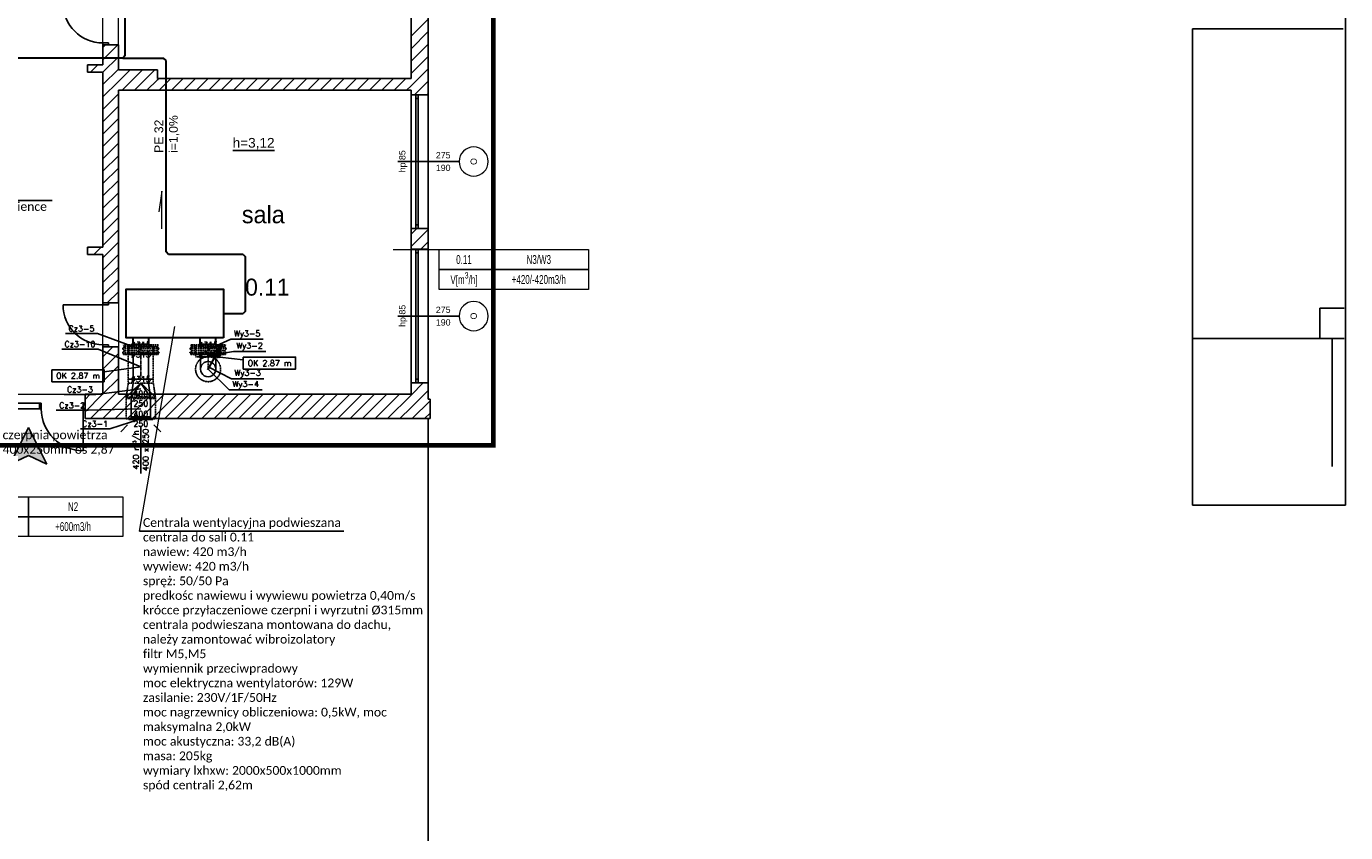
# Model space of a CAD drawing. Header units: millimetres. Extents: x -40063 to 512011, y 350190 to 687060.
# Tile 202 of 256: x 170177 to 197327, y 615259 to 631849. Entities that reach past the tile are written whole.
import ezdxf

# ---------------------------------------------------------------- set-up
doc = ezdxf.new("R2010")
doc.units = ezdxf.units.MM
doc.linetypes.add('DASHDOT', pattern=[1, 0.5, -0.25, 0, -0.25])
doc.linetypes.add('DASHED', pattern=[0.75, 0.5, -0.25])
doc.layers.get('0').update_dxf_attribs({"color": 8})
for name, color, linetype in [('2D - Ogólne', 8, 'Continuous'), ('Elementy Modelu - Strefy', 8, 'Continuous'), ('FLUID-Cz3', 7, 'Continuous'), ('FLUID-Cz3-120-ARRGR', 7, 'Continuous'), ('FLUID-Cz3-120-DIM', 7, 'Continuous'), ('FLUID-Cz3-120-INF', 7, 'Continuous'), ('FLUID-Cz3-120-NUM', 7, 'Continuous'), ('FLUID-Cz3-INS', 7, 'Continuous'), ('FLUID-Cz3-SYM', 7, 'Continuous'), ('FLUID-N1', 7, 'Continuous'), ('FLUID-Wy3', 7, 'Continuous'), ('FLUID-Wy3-120-DIM', 7, 'Continuous'), ('FLUID-Wy3-120-INF', 7, 'Continuous'), ('FLUID-Wy3-120-NUM', 7, 'Continuous'), ('FLUID-Wy3-INS', 7, 'Continuous'), ('FLUID-Wy3-SYM', 7, 'Continuous'), ('IS_WM_OPIS', 7, 'Continuous'), ('J_opis pomieszczeń', 8, 'Continuous'), ('Konstrukcja - Ściany zew', 8, 'Continuous'), ('Opisy - Teksty', 8, 'Continuous'), ('X_ref', 8, 'Continuous')]:
    doc.layers.add(name, color=color, linetype=linetype)
for name, color, linetype, lineweight in [('_IS_WM_OPIS', 7, 'Continuous', 9), ('FLUID-BILANSE', 150, 'Continuous', 18), ('J_centrala podwieszna', 3, 'Continuous', 30), ('J_opis srednicy', 7, 'Continuous', 30), ('J_skropliny', 24, 'Continuous', 30), ('J_zakres opracowania', 226, 'DASHDOT', 30)]:
    doc.layers.add(name, color=color, linetype=linetype, lineweight=lineweight)
doc.styles.add('ARIAL NARROW', font='ARIALN.TTF', dxfattribs={"width": 0.8})
doc.styles.add('FDBES', font='simplex.shx')
doc.styles.add('GENERATED_STYLE_1', font='arial.ttf')
doc.styles.add('GENERATED_STYLE_2', font='txt')
doc.styles.get("Standard").update_dxf_attribs({"font": 'arial.ttf'})
doc.dimstyles.new('FDBES', dxfattribs={"dimscale": 50, "dimtxt": 4, "dimasz": 2.5, "dimexe": 0.8, "dimexo": 2, "dimgap": 1, "dimtad": 1, "dimdsep": 46, "dimtxsty": 'FDBES', "dimcen": 2.5, "dimclrd": 4, "dimclre": 5, "dimadec": 0, "dimazin": 0, "dimtfac": 1, "dimtmove": 0, "dimatfit": 3, "dimfxl": 1, "dimarcsym": 0})

# ---------------------------------------------------------------- blocks, each defined once
blk = doc.blocks.new('ghfgdf')
at = {"layer": 'J_centrala podwieszna'}
for p, q in [((148260, 451700), (148260, 451840)), ((148260, 451840), (148575, 451840)), ((148575, 451840), (148575, 451700)), ((149640, 451700), (149640, 451840)), ((149640, 451840), (149955, 451840)), ((149955, 451840), (149955, 451700))]:
    blk.add_line(p, q, dxfattribs=at)
blk.add_lwpolyline([(148100, 451700), (150100, 451700), (150100, 450700), (148100, 450700)], close=True, dxfattribs=at)
blk = doc.blocks.new('fgdfxf')
at = {"layer": 'J_opis srednicy'}
for p, q in [((13318.2, 246.6), (13346.1, 297.5)), ((13346.1, 297.5), (13326.1, 278.2)), ((13326.1, 278.2), (13335, 277.2)), ((13340.1, 270.3), (13334.6, 277.4)), ((13346.1, 297.5), (13340.1, 270.3))]:
    blk.add_line(p, q, dxfattribs=at)
blk = doc.blocks.new('*U14734')
at = {"color": 4, "linetype": 'Continuous', "lineweight": -2}
for p, q in [((-254, 158), (-254, 0)), ((-254, 0), (-254, -158))]:
    blk.add_line(p, q, dxfattribs=at)
at = {"color": 0, "linetype": 'ByBlock', "lineweight": -2}
for p, q in [((253, 158), (-254, 158)), ((253, -158), (-254, -158))]:
    blk.add_line(p, q, dxfattribs=at)
at = {"color": 4, "linetype": 'Continuous', "lineweight": -3}
for p, q in [((253, 0), (253, 158)), ((253, -158), (253, 0))]:
    blk.add_line(p, q, dxfattribs=at)
at = {"layer": 'FLUID-Cz3-INS', "color": 4, "linetype": 'DASHED', "lineweight": -3}
for p, q in [((-254, 258), (-254, 158)), ((253, 258), (-254, 258)), ((-254, -158), (-254, -258)), ((253, -258), (-254, -258))]:
    blk.add_line(p, q, dxfattribs=at)
at = {"layer": 'FLUID-Cz3-SYM', "color": 4, "linetype": 'DASHDOT', "lineweight": -3}
for p in [(-254, 0), (253, 0)]:
    blk.add_line(p, (253, 0), dxfattribs=at)
blk = doc.blocks.new('*U14726')
at = {"color": 0, "linetype": 'ByBlock', "lineweight": -2}
for p, q in [((-200, 200), (-170, 200)), ((200, 158), (120, 158)), ((-200, -200), (-170, -200)), ((200, -158), (120, -158))]:
    blk.add_line(p, q, dxfattribs=at)
at = {"color": 4, "linetype": 'Continuous', "lineweight": -3}
for p, q in [((-170, 200), (120, 0)), ((120, 158), (-170, 200)), ((120, 0), (-170, -200)), ((-170, -200), (120, -158))]:
    blk.add_line(p, q, dxfattribs=at)
at = {"color": 4, "linetype": 'Continuous', "lineweight": -2}
for p, q in [((200, 0), (200, 158)), ((200, -158), (200, 0))]:
    blk.add_line(p, q, dxfattribs=at)
at = {"layer": 'FLUID-Cz3-INS', "color": 4, "linetype": 'DASHED', "lineweight": -3}
for p, q in [((-200, 300), (-200, -300)), ((-170, 300), (-200, 300)), ((-170, 300), (120, 0)), ((120, 258), (-170, 300)), ((-170, -300), (-170, 300)), ((120, 0), (-170, -300)), ((120, 258), (120, 29)), ((200, 258), (120, 258)), ((120, 29), (120, 0)), ((120, 0), (120, -258)), ((200, 158), (200, 258)), ((-170, -300), (120, -258)), ((200, -258), (120, -258)), ((200, -258), (200, -158)), ((-200, -300), (-170, -300))]:
    blk.add_line(p, q, dxfattribs=at)
blk = doc.blocks.new('*U14733')
at = {"color": 0, "linetype": 'ByBlock', "lineweight": -2}
for p, q in [((209, 200), (-209, 200)), ((-209, -200), (209, -200))]:
    blk.add_line(p, q, dxfattribs=at)
at = {"layer": 'FLUID-Cz3-INS', "color": 4, "linetype": 'DASHED', "lineweight": -3}
for p, q in [((-209, 300), (209, 300)), ((-209, -300), (-209, 300)), ((209, -300), (209, 300)), ((209, -300), (-209, -300))]:
    blk.add_line(p, q, dxfattribs=at)
blk = doc.blocks.new('*U14720')
at = {"color": 0, "linetype": 'ByBlock', "lineweight": -2}
for p, q in [((-15, -245), (-15, 245)), ((0, 200), (40, 200)), ((40, -200), (40, 200)), ((0, -200), (40, -200))]:
    blk.add_line(p, q, dxfattribs=at)
at = {"color": 4, "linetype": 'Continuous', "lineweight": -3}
blk.add_line((-15, -200), (-15, 200), dxfattribs=at)
blk = doc.blocks.new('*U14731')
at = {"color": 0, "linetype": 'ByBlock', "lineweight": -2}
for p, q in [((-60, 277), (-80, 258)), ((-20, 237), (-60, 277)), ((20, 277), (-20, 237)), ((60, 237), (20, 277)), ((-80, 258), (-100, 258)), ((80, 258), (60, 237)), ((100, 258), (80, 258)), ((-80, -258), (-100, -258)), ((-80, -258), (-60, -278)), ((-60, -278), (-20, -238)), ((-20, -238), (20, -278)), ((20, -278), (60, -238)), ((60, -238), (80, -258)), ((100, -258), (80, -258))]:
    blk.add_line(p, q, dxfattribs=at)
at = {"color": 4, "linetype": 'Continuous', "lineweight": -2}
for p, q in [((-100, 258), (-100, 0)), ((-100, 0), (-100, -258))]:
    blk.add_line(p, q, dxfattribs=at)
at = {"layer": 'FLUID-Cz3-INS', "color": 4, "linetype": 'DASHED', "lineweight": -3}
for p, q in [((-100, 358), (-100, 258)), ((-80, 358), (-100, 358)), ((-60, 377), (-80, 358)), ((-80, 0), (-80, 358)), ((-60, 0), (-60, 377)), ((-20, 337), (-60, 377)), ((20, 377), (-20, 337)), ((-20, 0), (-20, 337)), ((20, 0), (20, 377)), ((60, 337), (20, 377)), ((80, 358), (60, 337)), ((60, 0), (60, 337)), ((80, 0), (80, 358)), ((100, 358), (80, 358)), ((100, 0), (100, 358)), ((-80, -358), (-80, 0)), ((-60, -378), (-60, 0)), ((-20, -338), (-20, 0)), ((20, -378), (20, 0)), ((60, -338), (60, 0)), ((80, -358), (80, 0)), ((100, -358), (100, 0)), ((-100, -258), (-100, -358)), ((-80, -358), (-100, -358)), ((-60, -378), (-80, -358)), ((-60, -378), (-20, -338)), ((-20, -338), (20, -378)), ((20, -378), (60, -338)), ((80, -358), (60, -338)), ((100, -358), (80, -358))]:
    blk.add_line(p, q, dxfattribs=at)
at = {"layer": 'FLUID-Cz3-SYM', "color": 4, "linetype": 'DASHDOT', "lineweight": -3}
for q in [(100, 0), (100, 0), (-100, 0), (-100, 0)]:
    blk.add_line((-100, 0), q, dxfattribs=at)
blk = doc.blocks.new('*U14729')
at = {"color": 6, "linetype": 'Continuous', "lineweight": -2}
for p, q in [((-25, 158), (-25, 53)), ((-25, 53), (-25, 0)), ((-25, 53), (-25, 53)), ((-25, 0), (-25, -53)), ((-25, -53), (-25, -158)), ((-25, -53), (-25, -53))]:
    blk.add_line(p, q, dxfattribs=at)
at = {"color": 0, "linetype": 'ByBlock', "lineweight": -2}
for p, q in [((25, 158), (-25, 158)), ((25, -158), (-25, -158))]:
    blk.add_line(p, q, dxfattribs=at)
at = {"color": 6, "linetype": 'Continuous', "lineweight": -3}
for p, q in [((25, 0), (25, 158)), ((25, -158), (25, 0))]:
    blk.add_line(p, q, dxfattribs=at)
at = {"layer": 'FLUID-Wy3-INS', "color": 6, "linetype": 'DASHED', "lineweight": -3}
for p, q in [((-25, 258), (-25, 158)), ((25, 258), (-25, 258)), ((-25, -158), (-25, -258)), ((25, -258), (-25, -258))]:
    blk.add_line(p, q, dxfattribs=at)
at = {"layer": 'FLUID-Wy3-SYM', "color": 6, "linetype": 'DASHDOT', "lineweight": -3}
blk.add_line((-25, 0), (25, 0), dxfattribs=at)
blk = doc.blocks.new('*U14728')
at = {"color": 0, "linetype": 'ByBlock', "lineweight": -2}
for p, q in [((-60, 277), (-80, 257)), ((-20, 237), (-60, 277)), ((20, 277), (-20, 237)), ((60, 237), (20, 277)), ((-80, 257), (-100, 257)), ((80, 257), (60, 237)), ((100, 257), (80, 257)), ((-80, -258), (-100, -258)), ((-80, -258), (-60, -278)), ((-60, -278), (-20, -238)), ((-20, -238), (20, -278)), ((20, -278), (60, -238)), ((60, -238), (80, -258)), ((100, -258), (80, -258))]:
    blk.add_line(p, q, dxfattribs=at)
at = {"color": 6, "linetype": 'Continuous', "lineweight": -2}
for p, q in [((-100, 257), (-100, 0)), ((-100, 0), (-100, -258))]:
    blk.add_line(p, q, dxfattribs=at)
at = {"layer": 'FLUID-Wy3-INS', "color": 6, "linetype": 'DASHED', "lineweight": -3}
for p, q in [((-100, 357), (-100, 257)), ((-80, 357), (-100, 357)), ((-60, 377), (-80, 357)), ((-80, 0), (-80, 357)), ((-60, 0), (-60, 377)), ((-20, 337), (-60, 377)), ((20, 377), (-20, 337)), ((-20, 0), (-20, 337)), ((20, 0), (20, 377)), ((60, 337), (20, 377)), ((80, 357), (60, 337)), ((60, 0), (60, 337)), ((80, 0), (80, 357)), ((100, 357), (80, 357)), ((100, 0), (100, 357)), ((-80, -358), (-80, 0)), ((-60, -378), (-60, 0)), ((-20, -338), (-20, 0)), ((20, -378), (20, 0)), ((60, -338), (60, 0)), ((80, -358), (80, 0)), ((100, -358), (100, 0)), ((-100, -258), (-100, -358)), ((-80, -358), (-100, -358)), ((-60, -378), (-80, -358)), ((-60, -378), (-20, -338)), ((-20, -338), (20, -378)), ((20, -378), (60, -338)), ((80, -358), (60, -338)), ((100, -358), (80, -358))]:
    blk.add_line(p, q, dxfattribs=at)
at = {"layer": 'FLUID-Wy3-SYM', "color": 6, "linetype": 'DASHDOT', "lineweight": -3}
blk.add_line((-100, 0), (100, 0), dxfattribs=at)
blk.add_line((-100, 0), (100, 0), dxfattribs=at)
blk = doc.blocks.new('*U14719')
at = {"color": 0, "linetype": 'ByBlock', "lineweight": -2}
for p, q in [((0, 47, 158), (0, -205, 158)), ((0, -205, -158), (0, 47, -158))]:
    blk.add_line(p, q, dxfattribs=at)
at = {"color": 6, "linetype": 'Continuous', "lineweight": -2}
for p, q in [((0, -205, 53), (0, -205)), ((0, -205), (0, -205, -53))]:
    blk.add_line(p, q, dxfattribs=at)
at = {"color": 6, "linetype": 'Continuous', "lineweight": -3}
for p, q in [((0, -205, 158), (0, -205, 53)), ((0, -205, -53), (0, -205, -158))]:
    blk.add_line(p, q, dxfattribs=at)
at = {"color": 6, "linetype": 'Continuous', "lineweight": -2, "extrusion": (-1, -1.47313e-13, 1.6978e-31)}
for major_axis in [(0, -158), (0, 158)]:
    blk.add_ellipse((0, 47), major_axis=major_axis, ratio=1, start_param=0, end_param=3.141593, dxfattribs=at)
at = {"layer": 'FLUID-Wy3-SYM', "color": 6, "linetype": 'DASHDOT', "lineweight": -3}
blk.add_line((0, -205), (0, 47), dxfattribs=at)
blk = doc.blocks.new('*U14727')
at = {"color": 6, "linetype": 'Continuous', "lineweight": -3, "extrusion": (1, -7.54747e-49, -6.12323e-17)}
for major_axis in [(0, 0, -158), (0, 0, 158)]:
    blk.add_ellipse((0, 0), major_axis=major_axis, ratio=1, start_param=0, end_param=3.141593, dxfattribs=at)
at = {"color": 6, "linetype": 'Continuous', "lineweight": -2, "extrusion": (-1, 9.04976e-29, 6.12323e-17)}
blk.add_ellipse((0, 0), major_axis=(0, 0, 158), ratio=1, start_param=0, end_param=3.141593, dxfattribs=at)
at = {"color": 6, "linetype": 'Continuous', "lineweight": -2, "extrusion": (-1, -9.04976e-29, 6.12323e-17)}
blk.add_ellipse((0, 0), major_axis=(0, 0, -158), ratio=1, start_param=0, end_param=3.141593, dxfattribs=at)
at = {"layer": 'FLUID-Wy3-INS', "color": 6, "linetype": 'DASHED', "lineweight": -3, "extrusion": (-1, 5.53039e-29, 6.12323e-17)}
blk.add_ellipse((0, 0), major_axis=(0, 0, 258), ratio=1, start_param=0, end_param=3.141593, dxfattribs=at)
at = {"layer": 'FLUID-Wy3-INS', "color": 6, "linetype": 'DASHED', "lineweight": -3, "extrusion": (-1, -5.53529e-29, 6.12323e-17)}
blk.add_ellipse((0, 0), major_axis=(0, 0, -258), ratio=1, start_param=0, end_param=3.141593, dxfattribs=at)
blk = doc.blocks.new('fdgdfg')
at = {"layer": '2D - Ogólne', "linetype": 'Continuous'}
blk.add_line((-165240, 456120), (-165240, 467381), dxfattribs=at)
at = {"layer": 'Elementy Modelu - Strefy', "linetype": 'Continuous', "lineweight": 0}
for p, q in [((-171610, 474570), (-171610, 483130)), ((-165590, 483130), (-165590, 474390)), ((-171930, 474670), (-171930, 477020)), ((-172250, 474520), (-172250, 474670)), ((-172250, 474670), (-171930, 474670)), ((-170810, 474570), (-171610, 474570)), ((-170810, 474390), (-170810, 474570)), ((-171930, 474520), (-172250, 474520)), ((-171930, 470920), (-171930, 474520)), ((-165590, 474390), (-170810, 474390)), ((-171610, 474150), (-171610, 467890)), ((-165590, 474150), (-171610, 474150)), ((-165590, 467890), (-165590, 474150)), ((-172250, 470770), (-172250, 470920)), ((-172250, 470920), (-171930, 470920)), ((-171930, 470770), (-172250, 470770)), ((-171930, 467890), (-171930, 470770)), ((-177160, 467890), (-171930, 467890)), ((-171610, 467890), (-165590, 467890))]:
    blk.add_line(p, q, dxfattribs=at)
at = {"layer": 'Konstrukcja - Ściany zew', "linetype": 'Continuous'}
for p, q in [((-165590, 475795), (-165590, 474390)), ((-165240, 474055), (-165240, 475795)), ((-165590, 475258), (-165240, 475608)), ((-171815, 475121), (-171930, 475121)), ((-171930, 475121), (-171930, 475081)), ((-171815, 475081), (-171815, 475121)), ((-165590, 475003), (-165240, 475353)), ((-171930, 475027), (-171877, 475081)), ((-171930, 474772), (-171622, 475081)), ((-171930, 475081), (-171930, 475044)), ((-171930, 475081), (-171815, 475081)), ((-171930, 475081), (-171930, 474670)), ((-171930, 475081), (-171815, 475081)), ((-171930, 475081), (-171815, 475081)), ((-171930, 475081), (-171930, 475044)), ((-171815, 475081), (-171610, 475081)), ((-171815, 475081), (-171610, 475081)), ((-171610, 475081), (-171610, 475044)), ((-171610, 474570), (-171610, 475081)), ((-171610, 475081), (-171610, 475044)), ((-165590, 474748), (-165240, 475098)), ((-165590, 474494), (-165240, 474844)), ((-171930, 474670), (-172250, 474670)), ((-172250, 474670), (-172250, 474520)), ((-172183, 474520), (-172033, 474670)), ((-171930, 474518), (-171610, 474838)), ((-171930, 474263), (-171610, 474583)), ((-171610, 474329), (-171369, 474570)), ((-170810, 474570), (-171610, 474570)), ((-171534, 474150), (-171114, 474570)), ((-171280, 474150), (-170860, 474570)), ((-170810, 474390), (-170810, 474570)), ((-165590, 474239), (-165240, 474589)), ((-172250, 474520), (-171930, 474520)), ((-171930, 474520), (-171930, 470920)), ((-171930, 474009), (-171610, 474329)), ((-171025, 474150), (-170810, 474365)), ((-170810, 474365), (-170785, 474390)), ((-165590, 474390), (-170810, 474390)), ((-170771, 474150), (-170531, 474390)), ((-170516, 474150), (-170276, 474390)), ((-170262, 474150), (-170022, 474390)), ((-170007, 474150), (-169767, 474390)), ((-169753, 474150), (-169513, 474390)), ((-169498, 474150), (-169258, 474390)), ((-169243, 474150), (-169003, 474390)), ((-168989, 474150), (-168749, 474390)), ((-168734, 474150), (-168494, 474390)), ((-168480, 474150), (-168240, 474390)), ((-168225, 474150), (-167985, 474390)), ((-167971, 474150), (-167731, 474390)), ((-167716, 474150), (-167476, 474390)), ((-167462, 474150), (-167222, 474390)), ((-167207, 474150), (-166967, 474390)), ((-166952, 474150), (-166712, 474390)), ((-166698, 474150), (-166458, 474390)), ((-166443, 474150), (-166203, 474390)), ((-166189, 474150), (-165949, 474390)), ((-165934, 474150), (-165694, 474390)), ((-165520, 474055), (-165240, 474335)), ((-171930, 473754), (-171610, 474074)), ((-171610, 469770), (-171610, 474150)), ((-171610, 474150), (-170810, 474150)), ((-170810, 474150), (-165590, 474150)), ((-165680, 474150), (-165590, 474239)), ((-165590, 474150), (-165590, 474055)), ((-165490, 474055), (-165590, 474055)), ((-165440, 474055), (-165490, 474055)), ((-165240, 474055), (-165440, 474055)), ((-165266, 474055), (-165240, 474080)), ((-171930, 473500), (-171610, 473820)), ((-171930, 473245), (-171610, 473565)), ((-171930, 472990), (-171610, 473310)), ((-171930, 472736), (-171610, 473056)), ((-171930, 472481), (-171610, 472801)), ((-164600, 472680), (-165859, 472680)), ((-171930, 472227), (-171610, 472547)), ((-171930, 471972), (-171610, 472292)), ((-171930, 471718), (-171610, 472038)), ((-171930, 471463), (-171610, 471783)), ((-171930, 471209), (-171610, 471529)), ((-171930, 470954), (-171610, 471274)), ((-165590, 471185), (-165470, 471305)), ((-165490, 471305), (-165590, 471305)), ((-165590, 471305), (-165590, 470875)), ((-165590, 470930), (-165240, 471280)), ((-165440, 471305), (-165490, 471305)), ((-165240, 471305), (-165440, 471305)), ((-165240, 470875), (-165240, 471305)), ((-172250, 470889), (-172219, 470920)), ((-171930, 470920), (-172250, 470920)), ((-172250, 470920), (-172250, 470770)), ((-172250, 470770), (-171930, 470770)), ((-172114, 470770), (-171964, 470920)), ((-171930, 470699), (-171610, 471019)), ((-171930, 470770), (-171930, 469770)), ((-165490, 470875), (-165590, 470875)), ((-165590, 470875), (-165590, 468125)), ((-165440, 470875), (-165490, 470875)), ((-165490, 470875), (-165490, 470800)), ((-165440, 470875), (-165490, 470875)), ((-165490, 470800), (-165440, 470800)), ((-165490, 470800), (-165490, 468200)), ((-165240, 470875), (-165440, 470875)), ((-165440, 470800), (-165440, 470875)), ((-165440, 468200), (-165440, 470800)), ((-165391, 470875), (-165240, 471025)), ((-165240, 470875), (-165240, 468125)), ((-171930, 470445), (-171610, 470765)), ((-171930, 470190), (-171610, 470510)), ((-171930, 469936), (-171610, 470256)), ((-171842, 469770), (-171610, 470001)), ((-171930, 469730), (-172750, 469730)), ((-171930, 469770), (-171930, 469807)), ((-171930, 469770), (-171930, 469807)), ((-171930, 469770), (-171815, 469770)), ((-171930, 469770), (-171930, 469730)), ((-171815, 469770), (-171930, 469770)), ((-171930, 469770), (-171815, 469770)), ((-171930, 469730), (-171815, 469730)), ((-171815, 469770), (-171610, 469770)), ((-171815, 469730), (-171815, 469770)), ((-171815, 469770), (-171610, 469770)), ((-171610, 469770), (-171610, 469807)), ((-171610, 469770), (-171610, 469807)), ((-164600, 469500), (-165859, 469500)), ((-171815, 468910), (-171930, 468910)), ((-171930, 468910), (-171930, 468870)), ((-171930, 468663), (-171723, 468870)), ((-171930, 468870), (-171930, 468833)), ((-171930, 468870), (-171815, 468870)), ((-171930, 468870), (-171930, 467890)), ((-171930, 468870), (-171815, 468870)), ((-171930, 468870), (-171815, 468870)), ((-171930, 468870), (-171930, 468833)), ((-171815, 468870), (-171815, 468910)), ((-171815, 468870), (-171610, 468870)), ((-171815, 468870), (-171610, 468870)), ((-171610, 468870), (-171610, 468833)), ((-171610, 467890), (-171610, 468870)), ((-171610, 468870), (-171610, 468833)), ((-171930, 468408), (-171610, 468728)), ((-171930, 468154), (-171610, 468474)), ((-171930, 467899), (-171610, 468219)), ((-165590, 467875), (-165341, 468125)), ((-165490, 468125), (-165590, 468125)), ((-165590, 468125), (-165590, 467890)), ((-165440, 468200), (-165490, 468200)), ((-165490, 468200), (-165490, 468125)), ((-165440, 468125), (-165490, 468125)), ((-165440, 468125), (-165490, 468125)), ((-165440, 468125), (-165440, 468200)), ((-165240, 468125), (-165440, 468125)), ((-165240, 467790), (-165240, 468125)), ((-172298, 467786), (-172194, 467890)), ((-172298, 467531), (-171940, 467890)), ((-172298, 467890), (-172261, 467890)), ((-172298, 467705), (-172298, 467890)), ((-171930, 467890), (-172298, 467890)), ((-172298, 467705), (-172298, 467890)), ((-172298, 467890), (-172261, 467890)), ((-172185, 467390), (-171685, 467890)), ((-171931, 467390), (-171431, 467890)), ((-171685, 467890), (-171610, 467965)), ((-171676, 467390), (-171176, 467890)), ((-165590, 467890), (-171610, 467890)), ((-171421, 467390), (-170921, 467890)), ((-171167, 467390), (-170667, 467890)), ((-170912, 467390), (-170412, 467890)), ((-170658, 467390), (-170158, 467890)), ((-170403, 467390), (-169903, 467890)), ((-170149, 467390), (-169649, 467890)), ((-169894, 467390), (-169394, 467890)), ((-169640, 467390), (-169140, 467890)), ((-169385, 467390), (-168885, 467890)), ((-169130, 467390), (-168630, 467890)), ((-168876, 467390), (-168376, 467890)), ((-168621, 467390), (-168121, 467890)), ((-168367, 467390), (-167867, 467890)), ((-168112, 467390), (-167612, 467890)), ((-167858, 467390), (-167358, 467890)), ((-167603, 467390), (-167103, 467890)), ((-167348, 467390), (-166848, 467890)), ((-167094, 467390), (-166594, 467890)), ((-166839, 467390), (-166339, 467890)), ((-166585, 467390), (-166085, 467890)), ((-166330, 467390), (-165830, 467890)), ((-166076, 467390), (-165590, 467875)), ((-165590, 467621), (-165240, 467971)), ((-165199, 467790), (-165240, 467790)), ((-165199, 467390), (-165199, 467790)), ((-173758, 467705), (-173238, 467705)), ((-173238, 467590), (-173758, 467590)), ((-173238, 467705), (-173238, 467590)), ((-173238, 467705), (-173198, 467705)), ((-173238, 467590), (-173238, 467705)), ((-173198, 467590), (-173238, 467590)), ((-173198, 467705), (-173198, 467590)), ((-172338, 467590), (-172338, 467705)), ((-172338, 467705), (-172298, 467705)), ((-172298, 467590), (-172338, 467590)), ((-172338, 467590), (-172338, 466730)), ((-172298, 467590), (-172298, 467705)), ((-172298, 467705), (-172298, 467590)), ((-172298, 467590), (-172298, 467705)), ((-172298, 467390), (-172298, 467590)), ((-172298, 467390), (-172298, 467590)), ((-172298, 467390), (-172298, 467590)), ((-165821, 467390), (-165590, 467621)), ((-165567, 467390), (-165199, 467758)), ((-172298, 467390), (-172261, 467390)), ((-172298, 467390), (-165590, 467390)), ((-172298, 467390), (-172261, 467390)), ((-165590, 467390), (-165199, 467390)), ((-165312, 467390), (-165199, 467503)), ((-173836, 466455), (-173461, 467205)), ((-173461, 467205), (-173087, 466455)), ((-173461, 466631), (-173836, 466455)), ((-173087, 466455), (-173461, 466631))]:
    blk.add_line(p, q, dxfattribs=at)
at = {"layer": 'Konstrukcja - Ściany zew', "color": 7, "linetype": 'Continuous'}
for p, q in [((-165590, 471305), (-165590, 474055)), ((-165490, 473980), (-165490, 474055)), ((-165440, 474055), (-165490, 474055)), ((-165440, 474055), (-165440, 473980)), ((-165240, 471305), (-165240, 474055)), ((-165440, 473980), (-165490, 473980)), ((-165490, 471380), (-165490, 473980)), ((-165440, 473980), (-165440, 471380)), ((-165490, 471305), (-165490, 471380)), ((-165490, 471380), (-165440, 471380)), ((-165440, 471380), (-165440, 471305)), ((-165440, 471305), (-165490, 471305))]:
    blk.add_line(p, q, dxfattribs=at)
at = {"layer": 'Konstrukcja - Ściany zew', "linetype": 'Continuous'}
for centre, radius in [((-171930, 475941), 820), ((-171930, 469730), 820), ((-172338, 467590), 860)]:
    blk.add_arc(centre, radius, 180, 270, dxfattribs=at)
at = {"layer": 'Konstrukcja - Ściany zew', "color": 251, "linetype": 'Continuous', "lineweight": 13}
for centre, start, end in [((-164300, 472680), 90, 270), ((-164300, 472680), 270, 90), ((-164300, 469500), 90, 270), ((-164300, 469500), 270, 90)]:
    blk.add_arc(centre, 300, start, end, dxfattribs=at)
at = {"layer": 'Konstrukcja - Ściany zew', "linetype": 'Continuous', "lineweight": 13, "extrusion": (0, 0, -1)}
for points in [[(173461, 466631), (173461, 467205), (173836, 466455)], [(173461, 467205), (173461, 466631), (173087, 466455)]]:
    blk.add_solid(points, dxfattribs=at)
at = {"layer": 'Opisy - Teksty', "linetype": 'Continuous'}
blk.add_line((-169260, 472907), (-168399, 472907), dxfattribs=at)
at = {"layer": 'Elementy Modelu - Strefy', "lineweight": 13, "style": 'GENERATED_STYLE_2'}
blk.add_text('0.11', height=350, dxfattribs=at).set_placement((-169001, 469921))
at = {"layer": 'J_opis pomieszczeń', "linetype": 'Continuous', "style": 'GENERATED_STYLE_2'}
blk.add_text('sala', height=360, dxfattribs=at).set_placement((-169071, 471410))
at = {"layer": 'Konstrukcja - Ściany zew', "char_height": 130, "attachment_point": 7, "rotation": 90, "style": 'GENERATED_STYLE_1'}
for s, insert in [('{hp 85}', (-165665, 472458)), ('{O}', (-164233, 472610)), ('{hp 85}', (-165665, 469278)), ('{O}', (-164233, 469430))]:
    blk.add_mtext(s, dxfattribs=dict(at, insert=insert))
at = {"layer": 'Konstrukcja - Ściany zew', "char_height": 130, "attachment_point": 7, "style": 'GENERATED_STYLE_1'}
for s, insert in [('{275}', (-165079, 472743)), ('{190}', (-165079, 472483)), ('{275}', (-165079, 469563)), ('{190}', (-165079, 469303))]:
    blk.add_mtext(s, dxfattribs=dict(at, insert=insert))
at = {"layer": 'Opisy - Teksty', "linetype": 'Continuous', "style": 'GENERATED_STYLE_1'}
blk.add_text('h=3,12', height=200, dxfattribs=at).set_placement((-169260, 472966))
blk = doc.blocks.new('*U13179')
at = {"color": 7, "insert": (-483, 0), "char_height": 120, "attachment_point": 5, "style": 'FDBES'}
blk.add_mtext('420 m{\\A2;\\H0.5x;3}/h\\P400 x 250', dxfattribs=at)
at = {"color": 7}
blk.add_leader([(0, 0), (-966, 0)], dimstyle='FDBES', override={"dimscale": 20, "dimclrd": 7}, dxfattribs=at)
blk = doc.blocks.new('*U13180')
at = {"color": 7}
blk.add_leader([(0, 0), (-141, -141)], dimstyle='FDBES', override={"dimscale": 20, "dimclrd": 7}, dxfattribs=at)
blk = doc.blocks.new('*U13181')
at = {"color": 7}
blk.add_leader([(0, 0), (-141, 141)], dimstyle='FDBES', override={"dimscale": 20, "dimclrd": 7}, dxfattribs=at)
blk = doc.blocks.new('*U14382')
at = {"color": 7, "lineweight": -2}
blk.add_lwpolyline([(-1830, -60), (-754, -60), (-754, -308), (-1830, -308)], close=True, dxfattribs=at)
at = {"color": 7, "insert": (-1292, -184), "char_height": 120, "attachment_point": 5, "line_spacing_factor": 1.1, "style": 'FDBES'}
blk.add_mtext('OK 2.87 m', dxfattribs=at)
at = {"color": 7}
blk.add_leader([(0, 0), (-754, -107)], dimstyle='FDBES', override={"dimscale": 30, "dimclrd": 7, "dimclre": 7}, dxfattribs=at)
blk = doc.blocks.new('*U14383')
at = {"color": 7, "lineweight": -2}
blk.add_lwpolyline([(724, -29), (1801, -29), (1801, -277), (724, -277)], close=True, dxfattribs=at)
at = {"color": 7, "insert": (1263, -153), "char_height": 120, "attachment_point": 5, "line_spacing_factor": 1.1, "style": 'FDBES'}
blk.add_mtext('OK 2.87 m', dxfattribs=at)
at = {"color": 7}
blk.add_leader([(0, 0), (724, -88)], dimstyle='FDBES', override={"dimscale": 30, "dimclrd": 7, "dimclre": 7}, dxfattribs=at)
blk = doc.blocks.new('*U15311')
at = {"color": 7}
blk.add_line((-894, 332), (-1550, 332), dxfattribs=at)
at = {"color": 7, "insert": (-1222, 332), "char_height": 120, "attachment_point": 5, "style": 'FDBES'}
blk.add_mtext('Cz3-5\\P ', dxfattribs=at)
at = {"color": 7}
blk.add_leader([(0, 0), (-894, 332)], dimstyle='FDBES', override={"dimscale": 30, "dimclrd": 7, "dimclre": 7}, dxfattribs=at)
blk = doc.blocks.new('*U15312')
at = {"color": 7}
blk.add_line((-878, 366), (-1626, 366), dxfattribs=at)
at = {"color": 7, "insert": (-1252, 366), "char_height": 120, "attachment_point": 5, "style": 'FDBES'}
blk.add_mtext('Cz3-10\\P ', dxfattribs=at)
at = {"color": 7}
blk.add_leader([(0, 0), (-878, 366)], dimstyle='FDBES', override={"dimscale": 30, "dimclrd": 7, "dimclre": 7}, dxfattribs=at)
blk = doc.blocks.new('*U15313')
at = {"color": 7}
blk.add_line((-924, -113), (-1580, -113), dxfattribs=at)
at = {"color": 7, "insert": (-1252, -113), "char_height": 120, "attachment_point": 5, "style": 'FDBES'}
blk.add_mtext('Cz3-3\\P ', dxfattribs=at)
at = {"color": 7}
blk.add_leader([(0, 0), (-924, -113)], dimstyle='FDBES', override={"dimscale": 30, "dimclrd": 7, "dimclre": 7}, dxfattribs=at)
blk = doc.blocks.new('*U15314')
at = {"color": 7}
blk.add_line((-1084, -31), (-1740, -31), dxfattribs=at)
at = {"color": 7, "insert": (-1412, -31), "char_height": 120, "attachment_point": 5, "style": 'FDBES'}
blk.add_mtext('Cz3-2\\P ', dxfattribs=at)
at = {"color": 7}
blk.add_leader([(0, 0), (-1084, -31)], dimstyle='FDBES', override={"dimscale": 30, "dimclrd": 7, "dimclre": 7}, dxfattribs=at)
blk = doc.blocks.new('*U15315')
at = {"color": 7}
blk.add_line((-640, -202), (-1244, -202), dxfattribs=at)
at = {"color": 7, "insert": (-942, -202), "char_height": 120, "attachment_point": 5, "style": 'FDBES'}
blk.add_mtext('Cz3-1\\P ', dxfattribs=at)
at = {"color": 7}
blk.add_leader([(0, 0), (-640, -202)], dimstyle='FDBES', override={"dimscale": 30, "dimclrd": 7, "dimclre": 7}, dxfattribs=at)
blk = doc.blocks.new('*U15316')
at = {"color": 7}
blk.add_line((1136, 212), (469, 212), dxfattribs=at)
at = {"color": 7, "insert": (803, 212), "char_height": 120, "attachment_point": 5, "style": 'FDBES'}
blk.add_mtext('Wy3-5\\P ', dxfattribs=at)
at = {"color": 7}
blk.add_leader([(0, 0), (469, 212)], dimstyle='FDBES', override={"dimscale": 30, "dimclrd": 7, "dimclre": 7}, dxfattribs=at)
blk = doc.blocks.new('*U15317')
at = {"color": 7}
blk.add_line((1186, 87), (519, 87), dxfattribs=at)
at = {"color": 7, "insert": (853, 87), "char_height": 120, "attachment_point": 5, "style": 'FDBES'}
blk.add_mtext('Wy3-2\\P ', dxfattribs=at)
at = {"color": 7}
blk.add_leader([(0, 0), (519, 87)], dimstyle='FDBES', override={"dimscale": 30, "dimclrd": 7, "dimclre": 7}, dxfattribs=at)
blk = doc.blocks.new('*U15318')
at = {"color": 7}
blk.add_line((1146, -243), (479, -243), dxfattribs=at)
at = {"color": 7, "insert": (813, -243), "char_height": 120, "attachment_point": 5, "style": 'FDBES'}
blk.add_mtext('Wy3-3\\P ', dxfattribs=at)
at = {"color": 7}
blk.add_leader([(0, 0), (479, -243)], dimstyle='FDBES', override={"dimscale": 30, "dimclrd": 7, "dimclre": 7}, dxfattribs=at)
blk = doc.blocks.new('*U15319')
at = {"color": 7}
blk.add_line((1109, -426), (436, -426), dxfattribs=at)
at = {"color": 7, "insert": (773, -426), "char_height": 120, "attachment_point": 5, "style": 'FDBES'}
blk.add_mtext('Wy3-4\\P ', dxfattribs=at)
at = {"color": 7}
blk.add_leader([(0, 0), (436, -426)], dimstyle='FDBES', override={"dimscale": 30, "dimclrd": 7, "dimclre": 7}, dxfattribs=at)

msp = doc.modelspace()

# ---------------------------------------------------------------- linework, layer by layer
at = {"layer": '_IS_WM_OPIS', "color": 7}
msp.add_lwpolyline([(172507.74926, 621459.48773), (173231.15102, 625671.21197)], dxfattribs=at)
at = {"layer": 'FLUID-BILANSE'}
msp.add_line((177728.6086, 627255.96762), (178669.24069, 627255.96762), dxfattribs=at)
for points in [[(178669.24069, 626845.39482), (178669.24069, 627255.96762), (179807.78126, 627255.96762), (179807.78126, 626845.39482)], [(179807.78126, 626845.39482), (179807.78126, 627255.96762), (181748.53669, 627255.96762), (181748.53669, 626845.39482)], [(178669.24069, 626434.82202), (178669.24069, 626845.39482), (179807.78126, 626845.39482), (179807.78126, 626434.82202)], [(179807.78126, 626434.82202), (179807.78126, 626845.39482), (181748.53669, 626845.39482), (181748.53669, 626434.82202)], [(169084.87198, 621759.88831), (169084.87198, 622170.46111), (170223.41255, 622170.46111), (170223.41255, 621759.88831)], [(170223.41255, 621759.88831), (170223.41255, 622170.46111), (172164.16798, 622170.46111), (172164.16798, 621759.88831)], [(169084.87198, 621349.31551), (169084.87198, 621759.88831), (170223.41255, 621759.88831), (170223.41255, 621349.31551)], [(170223.41255, 621349.31551), (170223.41255, 621759.88831), (172164.16798, 621759.88831), (172164.16798, 621349.31551)]]:
    msp.add_lwpolyline(points, close=True, dxfattribs=at)
at = {"layer": 'FLUID-N1'}
for p, q in [((197326.62329, 622000), (197326.62329, 634067.06532)), ((194176.62329, 622000), (194176.62329, 631798.58257)), ((194176.62329, 631798.58257), (197276.62329, 631798.58257)), ((197296.62329, 626050), (196796.62329, 626050)), ((196796.62329, 626050), (196796.62329, 625424.288)), ((196796.62329, 625424.288), (194176.62329, 625424.288)), ((196796.62329, 625424.288), (197296.62329, 625424.288)), ((197046.62329, 625424.288), (197046.62329, 622793.17842)), ((194176.62329, 622000), (197326.62329, 622000))]:
    msp.add_line(p, q, dxfattribs=at)
at = {"layer": 'IS_WM_OPIS', "color": 6}
for points in [[(167105.5853, 628263.02429), (170707.92635, 628263.02429)], [(172507.74926, 621459.48773), (176710.09032, 621459.48773)]]:
    msp.add_lwpolyline(points, dxfattribs=at)
at = {"layer": 'J_skropliny'}
for p, q in [((172212.34469, 631248.55416), (172212.34469, 637753.93306)), ((172212.34469, 631248.55416), (172162.34469, 631198.55416)), ((172162.34469, 631198.55416), (165990.71605, 631198.55416)), ((172162.34469, 631198.55416), (173002.34469, 631198.55416)), ((173052.34469, 631148.55416), (173002.34469, 631198.55416)), ((173052.34469, 627206.75371), (173052.34469, 631148.55416)), ((173102.34469, 627156.75371), (173052.34469, 627206.75371)), ((174638.2045, 627156.75371), (173102.34469, 627156.75371)), ((174638.2045, 627156.75371), (174688.2045, 627106.75371)), ((174688.2045, 625990.05475), (174688.2045, 627106.75371)), ((174231.15102, 625940.05475), (174638.2045, 625940.05475)), ((174688.2045, 625990.05475), (174638.2045, 625940.05475))]:
    msp.add_line(p, q, dxfattribs=at)
at = {"layer": 'J_skropliny', "lineweight": 15}
for p, q in [((172966.94093, 628455.10566), (172904.91895, 628029.60211)), ((172966.94093, 627685.1238), (172966.94093, 628455.10566))]:
    msp.add_line(p, q, dxfattribs=at)
at = {"layer": 'J_zakres opracowania', "ltscale": 1000, "const_width": 100}
msp.add_lwpolyline([(145238.97833, 603150.87452), (179698.13773, 603150.87452), (179698.13773, 613450.86815), (168198.34775, 613450.86815), (168198.34775, 623228.22314), (179787.48799, 623228.22314), (179787.48799, 655328.15213), (172267.92013, 655328.15213), (172267.92013, 661215.50192), (178887.83809, 661215.50192), (178887.83809, 667165.49127), (169238.45678, 667165.49127), (169238.45678, 670965.36364), (139342.26689, 670965.36364), (139342.26689, 660371.72463), (168578.26628, 660371.72463), (168578.26628, 636879.36656), (155218.96566, 636879.36656), (155218.96566, 616919.40233), (145238.97833, 616919.40233), (145238.97833, 603150.87452)], dxfattribs=at)

# ---------------------------------------------------------------- block references
at = {"layer": 'FLUID-Cz3', "color": 4, "linetype": 'Continuous'}
for name, p, rotation in [('*U14731', (172531.84529, 625197.62979, 2870.00193), 89.99999999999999), ('*U14734', (172531.84529, 624844.13216, 2870.00193), 89.99999999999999), ('*U14726', (172531.84529, 624390.23974, 2870.00193), 89.99999999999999), ('*U14733', (172531.84529, 623981.23974, 2870.00193), 270), ('*U14720', (172531.84529, 623772.23974, 2870.00193), 89.99999999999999)]:
    msp.add_blockref(name, p, dxfattribs=dict(at, rotation=rotation))
at = {"layer": 'FLUID-Cz3-120-ARRGR', "rotation": 89.99999999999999}
for name, p in [('*U13181', (172261.13461, 623646.52906, 2870.00193)), ('*U13180', (172802.55597, 623646.52906, 2870.00193)), ('*U13179', (172531.84529, 623617.23974, 2870.00193))]:
    msp.add_blockref(name, p, dxfattribs=at)
at = {"layer": 'FLUID-Cz3-120-INF', "linetype": 'ByBlock'}
msp.add_blockref('*U14382', (172531.84529, 624844.13216, 2870.00193), dxfattribs=at)
at = {"layer": 'FLUID-Cz3-120-NUM', "linetype": 'ByBlock'}
for name, p in [('*U15311', (172531.84529, 625197.62979, 2870.00193)), ('*U15312', (172531.84529, 624844.13216, 2870.00193)), ('*U15313', (172531.84529, 624390.23974, 2870.00193)), ('*U15314', (172531.84529, 623981.23974, 2870.00193)), ('*U15315', (172531.84529, 623772.23974, 2870.00193))]:
    msp.add_blockref(name, p, dxfattribs=at)
at = {"layer": 'FLUID-Wy3', "color": 6, "linetype": 'Continuous', "rotation": 89.99999999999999}
for name, p in [('*U14728', (173917.36133, 625197.62979, 2870.00193)), ('*U14729', (173917.36133, 625072.62979, 2870.00193))]:
    msp.add_blockref(name, p, dxfattribs=at)
at = {"layer": 'FLUID-Wy3', "color": 6, "linetype": 'Continuous', "extrusion": (1, 0, 6.12323e-17), "rotation": 270}
msp.add_blockref('*U14727', (624795.62979, 3426.00193, 173917.36133), dxfattribs=at)
at = {"layer": 'FLUID-Wy3', "color": 6, "linetype": 'Continuous', "extrusion": (1, 1.22465e-16, 1.83697e-16), "rotation": 90}
msp.add_blockref('*U14719', (624842.87979, 2917.25193, 173917.36133), dxfattribs=at)
at = {"layer": 'FLUID-Wy3-120-INF', "linetype": 'ByBlock'}
msp.add_blockref('*U14383', (173917.36133, 625072.62979, 2870.00193), dxfattribs=at)
at = {"layer": 'FLUID-Wy3-120-NUM', "linetype": 'ByBlock'}
for name, p in [('*U15316', (173917.36133, 625197.62979, 2870.00193)), ('*U15317', (173917.36133, 625072.62979, 2870.00193)), ('*U15318', (173917.36133, 624842.87979, 2917.25193)), ('*U15319', (173917.36133, 624795.62979, 3426.00193))]:
    msp.add_blockref(name, p, dxfattribs=at)
at = {"layer": 'J_centrala podwieszna', "rotation": 179.9999999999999}
msp.add_blockref('ghfgdf', (322331.15102, 1077140.05475), dxfattribs=at)
at = {"layer": 'J_opis srednicy', "xscale": 10, "yscale": 10, "zscale": 10, "rotation": 360}
msp.add_blockref('fgdfxf', (40731.7055, 622315.90421), dxfattribs=at)
at = {"layer": 'X_ref'}
msp.add_blockref('fdgdfg', (343682.59614, 156387.58931), dxfattribs=at)

# ---------------------------------------------------------------- texts
at = {"layer": 'FLUID-BILANSE', "char_height": 180, "attachment_point": 5, "style": 'ARIAL NARROW'}
for s, insert, width in [('0.11', (179182.45669, 627050.68122), 1026.432), ('N3/W3', (180722.10469, 627050.68122), 2052.864), ('\\A1;V[m\\H0.7x;\\S3^ ;\\H1.4286x;/h]', (179182.45669, 626640.10842), 1026.432), ('+420/-420m3/h', (180722.10469, 626640.10842), 2052.864), ('N2', (171137.73598, 621965.17471), 2052.864), ('+600m3/h', (171137.73598, 621554.60191), 2052.864)]:
    msp.add_mtext(s, dxfattribs=dict(at, insert=insert, width=width))
at = {"layer": 'FLUID-Cz3-120-DIM', "color": 7, "char_height": 120, "attachment_point": 5, "style": 'FDBES'}
for s, insert in [('∅315\\P', (172531.84529, 625297.62979, 2870.00193)), ('∅315\\P', (172531.84529, 625097.63216, 2870.00193)), ('∅315\\P', (172531.84529, 624590.63216, 2870.00193)), ('400\\P250', (172531.84529, 624190.23974, 2870.00193)), ('400\\P250', (172531.84529, 623772.23974, 2870.00193))]:
    msp.add_mtext(s, dxfattribs=dict(at, insert=insert))
at = {"layer": 'FLUID-Wy3-120-DIM', "color": 7, "char_height": 120, "attachment_point": 5, "style": 'FDBES'}
for insert in [(173917.36133, 625297.62979, 2870.00193), (173917.36133, 625097.62979, 2870.00193)]:
    msp.add_mtext('∅315\\P', dxfattribs=dict(at, insert=insert))
at = {"layer": 'IS_WM_OPIS', "char_height": 179.9999966, "width": 5935.9201341, "attachment_point": 1, "rotation": 0.000000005}
for s, insert in [('\\fCalibri|b0|i0|c238;właczyć kanalizację do\\Pistnjącej kanalizacji w łazience\\PPE32', (167174.55969, 628533.11886)), ('\\fCalibri|b0|i0|c238;czerpnia powietrza \\P400x250mm oś 2,87', (169687.67606, 623534.81137)), ('\\fCalibri|b0|i0|c238;Centrala wentylacyjna podwieszana\\Pcentrala do sali 0.11\\Pnawiew: 420 m3/h\\Pwywiew: 420 m3/h\\Pspręż: 50/50 Pa\\Ppredkośc nawiewu i wywiewu powietrza 0,40m/s\\Pkrócce przyłaczeniowe czerpni i wyrzutni %%C315mm\\Pcentrala podwieszana montowana do dachu,\\Pnależy zamontować wibroizolatory\\Pfiltr M5,M5\\Pwymiennik przeciwpradowy\\Pmoc elektryczna wentylatorów: 129W\\Pzasilanie: 230V/1F/50Hz\\Pmoc nagrzewnicy obliczeniowa: 0,5kW, moc maksymalna 2,0kW\\Pmoc akustyczna: 33,2 dB(A)\\Pmasa: 205kg \\Pwymiary lxhxw: 2000x500x1000mm\\Pspód centrali 2,62m\\P', (172576.72366, 621729.5823))]:
    msp.add_mtext(s, dxfattribs=dict(at, insert=insert))
at = {"layer": 'J_skropliny', "char_height": 180, "width": 860, "attachment_point": 1, "rotation": 90}
for s, insert in [('i=1,0%', (173112.68594, 629245.50303)), ('PE 32', (172812.80044, 629245.50303))]:
    msp.add_mtext(s, dxfattribs=dict(at, insert=insert))

doc.saveas('drawing.dxf')
